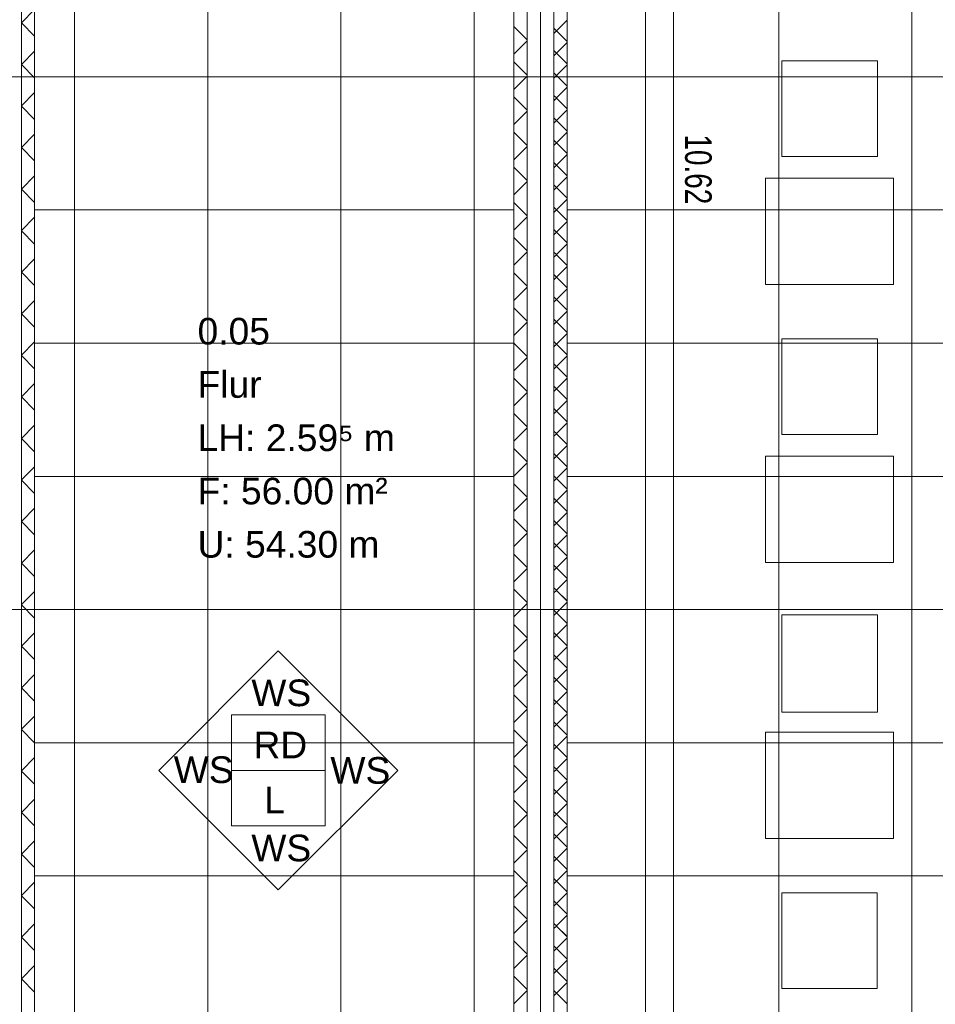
# Model space of a CAD drawing. Extents: x 229 to 926, y 37 to 878.
# Tile 183 of 201: x 504 to 590, y 478 to 571. Entities that reach past the tile are written whole.
import ezdxf
from ezdxf.lldxf.tags import DXFTag

# ---------------------------------------------------------------- set-up
doc = ezdxf.new("R2010")
doc.units = 0
doc.layers.get('0').update_dxf_attribs({"linetype": 'fein_strichliert', "lineweight": 13})
for name, color, linetype, lineweight in [('Ausstattung', 7, 'Continuous', 25), ('Axen', 7, 'Continuous', 25), ('Axen-A03CP9SWA9', 7, 'Continuous', 25), ('Beschriftung', 7, 'Continuous', 25), ('Beschriftung-A03CP9SUA9', 7, 'Continuous', 25), ('Deckenspiegel', 7, 'Continuous', 25), ('Fullfläche', 7, 'Continuous', 25), ('Fullfläche-A03CP9SXA9', 7, 'Continuous', 25), ('Maßlinien', 7, 'Continuous', 25), ('Maßlinien-A03CP9T3A9', 7, 'Continuous', 25), ('Räume', 7, 'Continuous', 25), ('Räume-A03CP9SYA9', 7, 'Continuous', 25), ('Wände', 7, 'Continuous', 25), ('Wände-A03CP9T2A9', 7, 'Continuous', 25)]:
    doc.layers.add(name, color=color, linetype=linetype, lineweight=lineweight)
doc.styles.get("Standard").update_dxf_attribs({"font": 'arial.ttf'})
tags = doc.linetypes.add('ALL_S25', pattern=[0.001, 0, -0.001]).pattern_tags.tags
tags[6:7] = [DXFTag(74, 4), DXFTag(75, 0), DXFTag(340, '0'), DXFTag(46, 1.0), DXFTag(50, 0.0), DXFTag(44, 0.0), DXFTag(45, 0.0)]
tags[4:5] = [DXFTag(74, 4), DXFTag(75, 0), DXFTag(340, '0'), DXFTag(46, 1.0), DXFTag(50, 0.0), DXFTag(44, 0.0), DXFTag(45, 0.0)]
tags = doc.linetypes.add('ALL_S25-A03CP9T4A9', pattern=[0.001, 0, -0.001]).pattern_tags.tags
tags[6:7] = [DXFTag(74, 4), DXFTag(75, 0), DXFTag(340, '0'), DXFTag(46, 1.0), DXFTag(50, 0.0), DXFTag(44, 0.0), DXFTag(45, 0.0)]
tags[4:5] = [DXFTag(74, 4), DXFTag(75, 0), DXFTag(340, '0'), DXFTag(46, 1.0), DXFTag(50, 0.0), DXFTag(44, 0.0), DXFTag(45, 0.0)]
tags = doc.linetypes.add('fein_strichliert', pattern=[4, 1, -2, 1]).pattern_tags.tags
tags[8:9] = [DXFTag(74, 4), DXFTag(75, 0), DXFTag(340, '0'), DXFTag(46, 0.0), DXFTag(50, 0.0), DXFTag(44, 0.0), DXFTag(45, 0.0)]
tags[6:7] = [DXFTag(74, 4), DXFTag(75, 0), DXFTag(340, '0'), DXFTag(46, 0.0), DXFTag(50, 0.0), DXFTag(44, 0.0), DXFTag(45, 0.0)]
tags[4:5] = [DXFTag(74, 4), DXFTag(75, 0), DXFTag(340, '0'), DXFTag(46, 0.0), DXFTag(50, 0.0), DXFTag(44, 0.0), DXFTag(45, 0.0)]

# ---------------------------------------------------------------- blocks, each defined once
blk = doc.blocks.new('Referenz-A03CP9SSA9', base_point=(255.728, 65.704))
at = {"layer": 'Ausstattung', "color": 0, "lineweight": -2}
for p, q in [((575.478, 557.868), (575.479, 566.842)), ((575.479, 566.842), (584.454, 566.841)), ((584.454, 566.841), (584.453, 557.866)), ((584.453, 557.866), (575.478, 557.868)), ((573.952, 545.845), (573.954, 555.836)), ((573.954, 555.836), (585.977, 555.834)), ((585.977, 555.834), (585.975, 545.843)), ((585.975, 545.843), (573.952, 545.845)), ((575.475, 531.79), (575.476, 540.764)), ((575.476, 540.764), (584.451, 540.763)), ((584.451, 540.763), (584.45, 531.788)), ((584.45, 531.788), (575.475, 531.79)), ((573.949, 519.767), (573.95, 529.758)), ((573.95, 529.758), (585.973, 529.756)), ((585.973, 529.756), (585.972, 519.765)), ((585.972, 519.765), (573.949, 519.767)), ((575.472, 505.712), (575.473, 514.856)), ((575.473, 514.856), (584.448, 514.855)), ((584.448, 514.855), (584.446, 505.71)), ((584.446, 505.71), (575.472, 505.712)), ((573.946, 493.858), (573.947, 503.849)), ((573.947, 503.849), (585.97, 503.847)), ((585.97, 503.847), (585.969, 493.857)), ((585.969, 493.857), (573.946, 493.858)), ((575.468, 479.803), (575.47, 488.778)), ((575.47, 488.778), (584.444, 488.777)), ((584.444, 488.777), (584.443, 479.802)), ((584.443, 479.802), (575.468, 479.803))]:
    blk.add_line(p, q, dxfattribs=at)
at = {"layer": 'Axen', "color": 0, "linetype": 'ALL_S25', "lineweight": -2, "ltscale": 0.13}
for p, q in [((552.834, 66.032), (552.834, 801.546)), ((735.547, 565.346), (301.703, 565.346)), ((735.547, 515.346), (301.693, 515.346))]:
    blk.add_line(p, q, dxfattribs=at)
at = {"layer": 'Beschriftung', "color": 0, "lineweight": -2}
for p, q in [((516.988, 500.261), (528.203, 511.472)), ((528.203, 511.472), (539.415, 500.257)), ((523.801, 500.259), (523.802, 505.459)), ((523.802, 505.459), (532.602, 505.458)), ((532.602, 505.458), (532.601, 500.258)), ((528.2, 489.046), (516.988, 500.261)), ((532.601, 500.258), (523.801, 500.259)), ((523.801, 495.059), (523.801, 500.259)), ((539.415, 500.257), (528.2, 489.046)), ((532.601, 500.258), (532.601, 495.058)), ((532.601, 495.058), (523.801, 495.059))]:
    blk.add_line(p, q, dxfattribs=at)
at = {"layer": 'Fullfläche', "color": 0, "lineweight": -2}
for p, q in [((504.084, 570.409), (505.334, 571.658)), ((504.084, 570.397), (505.334, 569.148)), ((555.334, 570.657), (554.332, 569.656)), ((551.584, 568.803), (550.334, 570.052)), ((554.329, 569.656), (554.083, 569.902)), ((554.329, 569.652), (554.083, 569.405)), ((555.334, 568.651), (554.332, 569.652)), ((551.584, 568.705), (550.334, 567.456)), ((555.334, 568.557), (554.332, 567.556)), ((504.084, 566.509), (505.334, 567.758)), ((554.329, 567.556), (554.083, 567.802)), ((554.329, 567.552), (554.083, 567.305)), ((555.334, 566.551), (554.332, 567.552)), ((504.084, 566.497), (505.334, 565.248)), ((551.584, 565.503), (550.334, 566.752)), ((555.334, 566.457), (554.332, 565.456)), ((554.329, 565.456), (554.083, 565.702)), ((551.584, 565.405), (550.334, 564.156)), ((554.329, 565.452), (554.083, 565.205)), ((555.334, 564.451), (554.332, 565.452)), ((504.084, 562.609), (505.334, 563.858)), ((555.334, 564.357), (554.332, 563.356)), ((551.584, 562.203), (550.334, 563.452)), ((554.329, 563.356), (554.083, 563.602)), ((554.329, 563.352), (554.083, 563.105)), ((555.334, 562.351), (554.332, 563.352)), ((504.084, 562.597), (505.334, 561.348)), ((551.584, 562.105), (550.334, 560.856)), ((555.334, 562.257), (554.332, 561.256)), ((554.33, 561.256), (554.083, 561.502)), ((554.33, 561.252), (554.083, 561.005)), ((555.334, 560.251), (554.332, 561.252)), ((504.084, 558.709), (505.334, 559.958)), ((551.584, 558.903), (550.334, 560.152)), ((555.334, 560.157), (554.332, 559.156)), ((554.33, 559.156), (554.083, 559.402)), ((554.33, 559.152), (554.083, 558.905)), ((555.334, 558.151), (554.332, 559.152)), ((504.084, 558.697), (505.334, 557.449)), ((551.584, 558.805), (550.334, 557.556)), ((554.33, 557.056), (554.083, 557.302)), ((555.334, 558.057), (554.332, 557.056)), ((551.584, 555.603), (550.334, 556.852)), ((554.33, 557.052), (554.083, 556.805)), ((555.334, 556.051), (554.332, 557.052)), ((504.084, 554.809), (505.334, 556.058)), ((551.584, 555.505), (550.334, 554.256)), ((555.334, 555.957), (554.332, 554.956)), ((504.084, 554.797), (505.334, 553.549)), ((554.33, 554.956), (554.083, 555.202)), ((554.33, 554.952), (554.083, 554.705)), ((555.334, 553.951), (554.332, 554.952)), ((551.584, 552.303), (550.334, 553.552)), ((555.334, 553.857), (554.332, 552.856)), ((554.33, 552.856), (554.083, 553.102)), ((554.33, 552.852), (554.083, 552.605)), ((555.334, 551.851), (554.332, 552.852)), ((504.084, 550.909), (505.334, 552.158)), ((551.584, 552.205), (550.334, 550.956)), ((555.334, 551.757), (554.332, 550.756)), ((504.084, 550.897), (505.334, 549.649)), ((554.33, 550.756), (554.083, 551.002)), ((554.33, 550.752), (554.083, 550.505)), ((555.334, 549.751), (554.332, 550.752)), ((551.584, 549.003), (550.334, 550.252)), ((551.584, 548.904), (550.334, 547.656)), ((554.33, 548.656), (554.083, 548.902)), ((555.334, 549.657), (554.332, 548.656)), ((504.084, 547.009), (505.334, 548.258)), ((554.33, 548.652), (554.083, 548.405)), ((555.334, 547.651), (554.332, 548.652)), ((555.334, 547.557), (554.332, 546.556)), ((504.084, 546.997), (505.334, 545.749)), ((551.584, 545.703), (550.334, 546.952)), ((554.33, 546.556), (554.083, 546.802)), ((554.33, 546.552), (554.083, 546.305)), ((555.334, 545.551), (554.332, 546.552)), ((551.584, 545.604), (550.334, 544.356)), ((555.334, 545.457), (554.332, 544.456)), ((504.084, 543.109), (505.334, 544.358)), ((554.33, 544.456), (554.083, 544.702)), ((554.33, 544.452), (554.083, 544.205)), ((555.334, 543.451), (554.332, 544.452)), ((551.584, 542.403), (550.334, 543.652)), ((555.334, 543.357), (554.332, 542.356)), ((504.084, 543.097), (505.334, 541.849)), ((554.33, 542.356), (554.083, 542.602)), ((551.584, 542.304), (550.334, 541.056)), ((554.33, 542.352), (554.083, 542.105)), ((555.334, 541.351), (554.332, 542.352)), ((555.334, 541.257), (554.332, 540.256)), ((504.084, 539.209), (505.334, 540.458)), ((551.584, 539.103), (550.334, 540.352)), ((554.33, 540.256), (554.083, 540.502)), ((554.33, 540.252), (554.083, 540.005)), ((555.334, 539.251), (554.332, 540.252)), ((504.084, 539.197), (505.334, 537.949)), ((551.584, 539.004), (550.334, 537.756)), ((555.334, 539.157), (554.332, 538.156)), ((554.33, 538.156), (554.083, 538.402)), ((554.33, 538.152), (554.083, 537.905)), ((555.334, 537.151), (554.332, 538.152)), ((551.584, 535.803), (550.334, 537.052)), ((555.334, 537.057), (554.332, 536.056)), ((504.084, 535.309), (505.334, 536.558)), ((554.33, 536.056), (554.083, 536.302)), ((554.33, 536.052), (554.083, 535.805)), ((555.334, 535.051), (554.332, 536.052)), ((504.084, 535.297), (505.334, 534.049)), ((551.584, 535.704), (550.334, 534.456)), ((554.33, 533.956), (554.083, 534.202)), ((555.334, 534.957), (554.332, 533.956)), ((551.584, 532.503), (550.334, 533.752)), ((554.33, 533.952), (554.083, 533.705)), ((555.334, 532.951), (554.332, 533.952)), ((504.084, 531.409), (505.334, 532.658)), ((551.584, 532.404), (550.334, 531.156)), ((555.334, 532.857), (554.332, 531.856)), ((504.084, 531.397), (505.334, 530.149)), ((554.33, 531.856), (554.083, 532.102)), ((554.33, 531.852), (554.083, 531.605)), ((555.334, 530.851), (554.332, 531.852)), ((551.584, 529.203), (550.334, 530.452)), ((555.334, 530.757), (554.332, 529.756)), ((554.33, 529.756), (554.083, 530.002)), ((554.33, 529.752), (554.083, 529.505)), ((555.334, 528.751), (554.332, 529.752)), ((504.084, 527.509), (505.334, 528.758)), ((551.584, 529.104), (550.334, 527.856)), ((555.334, 528.657), (554.332, 527.656)), ((554.33, 527.656), (554.083, 527.902)), ((554.33, 527.652), (554.083, 527.405)), ((555.334, 526.651), (554.332, 527.652)), ((504.084, 527.498), (505.334, 526.249)), ((551.584, 525.903), (550.334, 527.152)), ((551.584, 525.804), (550.334, 524.555)), ((554.33, 525.556), (554.083, 525.802)), ((555.334, 526.557), (554.332, 525.556)), ((504.084, 523.609), (505.334, 524.858)), ((554.33, 525.552), (554.083, 525.305)), ((555.334, 524.551), (554.332, 525.552)), ((555.334, 524.457), (554.332, 523.456)), ((504.084, 523.598), (505.334, 522.349)), ((551.584, 522.603), (550.334, 523.852)), ((554.33, 523.456), (554.083, 523.702)), ((554.33, 523.452), (554.083, 523.205)), ((555.334, 522.451), (554.332, 523.452)), ((551.584, 522.504), (550.334, 521.255)), ((555.334, 522.357), (554.332, 521.356)), ((554.33, 521.356), (554.083, 521.602)), ((554.33, 521.352), (554.083, 521.105)), ((555.334, 520.351), (554.332, 521.352)), ((504.084, 519.709), (505.334, 520.958)), ((551.584, 519.303), (550.334, 520.552)), ((555.334, 520.257), (554.332, 519.256)), ((504.084, 519.698), (505.334, 518.449)), ((554.33, 519.256), (554.083, 519.502)), ((551.584, 519.204), (550.334, 517.956)), ((554.33, 519.252), (554.083, 519.005)), ((555.334, 518.251), (554.332, 519.252)), ((555.334, 518.157), (554.332, 517.156)), ((504.084, 515.809), (505.334, 517.058)), ((551.584, 516.003), (550.334, 517.252)), ((554.33, 517.156), (554.083, 517.402)), ((554.33, 517.152), (554.083, 516.905)), ((555.334, 516.151), (554.332, 517.152)), ((504.084, 515.798), (505.334, 514.549)), ((551.584, 515.904), (550.334, 514.655)), ((555.334, 516.056), (554.332, 515.056)), ((554.33, 515.056), (554.083, 515.302)), ((554.33, 515.052), (554.083, 514.805)), ((555.334, 514.051), (554.332, 515.052)), ((551.584, 512.703), (550.334, 513.952)), ((555.334, 513.956), (554.332, 512.956)), ((504.084, 511.909), (505.334, 513.158)), ((554.33, 512.956), (554.083, 513.202)), ((554.33, 512.952), (554.083, 512.705)), ((555.334, 511.951), (554.332, 512.952)), ((504.084, 511.898), (505.334, 510.649)), ((551.584, 512.604), (550.334, 511.355)), ((554.33, 510.856), (554.083, 511.102)), ((555.334, 511.856), (554.332, 510.856)), ((551.584, 509.403), (550.334, 510.652)), ((554.33, 510.852), (554.083, 510.605)), ((555.334, 509.851), (554.332, 510.852)), ((504.084, 508.009), (505.334, 509.258)), ((551.584, 509.304), (550.334, 508.055)), ((555.334, 509.756), (554.332, 508.756)), ((554.33, 508.756), (554.083, 509.002)), ((554.33, 508.752), (554.083, 508.505)), ((555.334, 507.751), (554.332, 508.752)), ((504.084, 507.998), (505.334, 506.749)), ((551.584, 506.103), (550.334, 507.352)), ((555.334, 507.656), (554.332, 506.656)), ((554.33, 506.656), (554.083, 506.902)), ((554.33, 506.652), (554.083, 506.405)), ((555.334, 505.651), (554.332, 506.652)), ((551.584, 506.004), (550.334, 504.755)), ((555.334, 505.556), (554.332, 504.556)), ((504.084, 504.109), (505.334, 505.358)), ((554.33, 504.556), (554.083, 504.802)), ((554.33, 504.552), (554.083, 504.305)), ((555.334, 503.551), (554.332, 504.552)), ((504.084, 504.098), (505.334, 502.849)), ((551.584, 502.803), (550.334, 504.052)), ((551.584, 502.704), (550.334, 501.455)), ((554.33, 502.456), (554.083, 502.702)), ((555.334, 503.456), (554.332, 502.456)), ((554.33, 502.452), (554.083, 502.205)), ((555.334, 501.451), (554.332, 502.452)), ((504.084, 500.209), (505.334, 501.458)), ((555.334, 501.356), (554.332, 500.356)), ((504.084, 500.198), (505.334, 498.949)), ((551.584, 499.504), (550.334, 500.752)), ((554.33, 500.356), (554.083, 500.602)), ((554.33, 500.352), (554.083, 500.105)), ((555.334, 499.351), (554.332, 500.352)), ((551.584, 499.404), (550.334, 498.155)), ((555.334, 499.256), (554.332, 498.256)), ((554.33, 498.256), (554.083, 498.502)), ((554.33, 498.252), (554.083, 498.005)), ((555.334, 497.251), (554.332, 498.252)), ((504.084, 496.309), (505.334, 497.557)), ((551.584, 496.204), (550.334, 497.452)), ((555.334, 497.156), (554.332, 496.156)), ((504.084, 496.298), (505.334, 495.049)), ((554.33, 496.156), (554.083, 496.402)), ((551.584, 496.104), (550.334, 494.855)), ((554.33, 496.152), (554.083, 495.905)), ((555.334, 495.151), (554.332, 496.152)), ((555.334, 495.056), (554.332, 494.056)), ((504.084, 492.409), (505.334, 493.657)), ((551.584, 492.904), (550.334, 494.152)), ((554.33, 494.056), (554.083, 494.303)), ((554.33, 494.052), (554.083, 493.805)), ((555.334, 493.051), (554.332, 494.052)), ((551.584, 492.804), (550.334, 491.555)), ((555.334, 492.956), (554.332, 491.956)), ((504.084, 492.398), (505.334, 491.149)), ((554.33, 491.956), (554.083, 492.203)), ((554.33, 491.952), (554.083, 491.705)), ((555.334, 490.951), (554.332, 491.952)), ((551.584, 489.604), (550.334, 490.852)), ((555.334, 490.856), (554.332, 489.856)), ((504.084, 488.509), (505.334, 489.757)), ((554.33, 489.856), (554.083, 490.102)), ((554.33, 489.852), (554.083, 489.605)), ((555.334, 488.851), (554.332, 489.852)), ((551.584, 489.504), (550.334, 488.255)), ((504.084, 488.498), (505.334, 487.249)), ((554.33, 487.756), (554.083, 488.002)), ((555.334, 488.756), (554.332, 487.756)), ((551.584, 486.304), (550.334, 487.552)), ((554.33, 487.752), (554.083, 487.505)), ((555.334, 486.751), (554.332, 487.752)), ((551.584, 486.204), (550.334, 484.955)), ((555.334, 486.656), (554.332, 485.656)), ((504.084, 484.609), (505.334, 485.857)), ((554.33, 485.656), (554.083, 485.903)), ((554.33, 485.652), (554.083, 485.405)), ((555.334, 484.651), (554.332, 485.652)), ((504.084, 484.598), (505.334, 483.349)), ((551.584, 483.004), (550.334, 484.252)), ((555.334, 484.556), (554.332, 483.556)), ((554.33, 483.556), (554.083, 483.802)), ((554.33, 483.552), (554.083, 483.305)), ((555.334, 482.551), (554.332, 483.552)), ((551.584, 482.904), (550.334, 481.655)), ((555.334, 482.456), (554.332, 481.456)), ((504.084, 480.709), (505.334, 481.957)), ((554.33, 481.456), (554.083, 481.703)), ((554.33, 481.452), (554.083, 481.205)), ((555.334, 480.451), (554.332, 481.452)), ((504.084, 480.698), (505.334, 479.449)), ((551.584, 479.704), (550.334, 480.952)), ((551.584, 479.604), (550.334, 478.355)), ((554.33, 479.356), (554.083, 479.603)), ((555.334, 480.356), (554.332, 479.356)), ((554.33, 479.352), (554.083, 479.105)), ((555.334, 478.351), (554.332, 479.352))]:
    blk.add_line(p, q, dxfattribs=at)
at = {"layer": 'Maßlinien', "color": 0, "lineweight": -2}
for p, q in [((565.294, 662.847), (565.31, 562.437)), ((565.31, 562.437), (565.314, 540.603)), ((565.314, 540.603), (565.328, 450.443))]:
    blk.add_line(p, q, dxfattribs=at)
at = {"layer": 'Wände', "color": 0, "lineweight": -2}
for p, q in [((551.584, 450.441), (551.584, 665.346)), ((552.834, 450.441), (552.834, 665.346)), ((550.334, 453.041), (550.334, 664.546)), ((554.084, 450.441), (554.082, 664.082)), ((504.084, 400.446), (504.084, 630.246)), ((505.334, 630.246), (505.334, 540.146)), ((555.334, 565.346), (555.334, 615.346)), ((555.334, 450.441), (555.334, 565.346)), ((505.334, 540.146), (505.334, 450.441))]:
    blk.add_line(p, q, dxfattribs=at)
at = {"layer": 'Beschriftung', "color": 0, "lineweight": -2, "char_height": 2.5, "attachment_point": 1, "rotation": 359.99316}
for s, insert in [('{\\fArial;WS}', (525.673, 508.783)), ('{\\fArial;RD}', (525.877, 503.886)), ('{\\fArial;WS}', (518.389, 501.572)), ('{\\fArial;WS}', (533.095, 501.501)), ('{\\fArial;L}', (526.877, 498.718)), ('{\\fArial;WS}', (525.673, 494.225))]:
    blk.add_mtext(s, dxfattribs=dict(at, insert=insert))
at = {"layer": 'Maßlinien', "color": 0, "lineweight": -2, "insert": (568.893, 559.936), "char_height": 2.5, "attachment_point": 1, "rotation": 270.00899}
blk.add_mtext('{\\W0.75;\\fArial;10.62}', dxfattribs=at)
at = {"layer": 'Räume', "color": 0, "lineweight": -2, "char_height": 2.5, "attachment_point": 1, "rotation": 359.99316}
for s, insert in [('{\\fArial;0.05}', (520.628, 542.721)), ('{\\fArial;Flur}', (520.627, 537.721)), ('{\\fArial;LH: 2.59⁵ m}', (520.626, 532.721)), ('{\\fArial;F: 56.00 m²}', (520.626, 527.721)), ('{\\fArial;U: 54.30 m}', (520.625, 522.721))]:
    blk.add_mtext(s, dxfattribs=dict(at, insert=insert))
blk = doc.blocks.new('Referenz-A03CP9T9A9', base_point=(255.728, 65.706))
at = {"layer": 'Axen-A03CP9SWA9', "color": 0, "linetype": 'ALL_S25-A03CP9T4A9', "lineweight": -2, "ltscale": 0.13}
for p, q in [((552.833, 66.032), (552.833, 801.546)), ((735.547, 565.346), (301.703, 565.346)), ((735.547, 515.347), (301.693, 515.347))]:
    blk.add_line(p, q, dxfattribs=at)
at = {"layer": 'Beschriftung-A03CP9SUA9', "color": 0, "lineweight": -2}
for p, q in [((516.988, 500.261), (528.203, 511.473)), ((528.203, 511.473), (539.414, 500.258)), ((523.801, 500.26), (523.802, 505.46)), ((523.802, 505.46), (532.602, 505.459)), ((532.602, 505.459), (532.601, 500.259)), ((528.199, 489.046), (516.988, 500.261)), ((523.8, 495.06), (523.801, 500.26)), ((532.601, 500.259), (523.801, 500.26)), ((539.414, 500.258), (528.199, 489.046)), ((532.601, 500.259), (532.6, 495.059)), ((532.6, 495.059), (523.8, 495.06))]:
    blk.add_line(p, q, dxfattribs=at)
at = {"layer": 'Deckenspiegel', "color": 0, "lineweight": -2}
for p, q in [((555.333, 417.847), (555.333, 662.846)), ((562.683, 662.846), (562.683, 417.847)), ((575.183, 662.846), (575.183, 417.847)), ((587.683, 662.846), (587.683, 417.847)), ((505.333, 169.347), (505.333, 661.346)), ((509.083, 169.347), (509.083, 661.346)), ((521.583, 169.347), (521.583, 661.346)), ((534.083, 169.347), (534.083, 661.346)), ((546.583, 169.347), (546.583, 661.346)), ((550.333, 661.346), (550.333, 169.347)), ((550.333, 565.346), (505.333, 565.347)), ((670.033, 565.346), (555.333, 565.347)), ((550.333, 552.846), (505.333, 552.847)), ((670.033, 552.846), (555.333, 552.847)), ((550.333, 540.346), (505.333, 540.347)), ((670.033, 540.346), (555.333, 540.347)), ((550.333, 527.847), (505.333, 527.847)), ((670.033, 527.846), (555.333, 527.847)), ((550.333, 515.347), (505.333, 515.347)), ((670.033, 515.346), (555.333, 515.347)), ((550.333, 502.847), (505.333, 502.847)), ((670.033, 502.846), (555.333, 502.847)), ((550.333, 490.347), (505.333, 490.347)), ((670.033, 490.346), (555.333, 490.347))]:
    blk.add_line(p, q, dxfattribs=at)
at = {"layer": 'Fullfläche-A03CP9SXA9', "color": 0, "lineweight": -2}
for p, q in [((504.083, 570.41), (505.333, 571.659)), ((504.083, 570.397), (505.333, 569.149)), ((555.333, 570.657), (554.331, 569.656)), ((551.583, 568.803), (550.333, 570.052)), ((554.329, 569.656), (554.082, 569.903)), ((554.329, 569.652), (554.082, 569.406)), ((555.333, 568.651), (554.331, 569.652)), ((551.583, 568.705), (550.333, 567.456)), ((555.333, 568.557), (554.331, 567.556)), ((504.083, 566.51), (505.333, 567.759)), ((554.329, 567.556), (554.082, 567.803)), ((554.329, 567.552), (554.082, 567.306)), ((555.333, 566.551), (554.331, 567.552)), ((504.083, 566.498), (505.333, 565.249)), ((551.583, 565.503), (550.333, 566.752)), ((555.333, 566.457), (554.331, 565.456)), ((554.329, 565.456), (554.082, 565.703)), ((551.583, 565.405), (550.333, 564.156)), ((554.329, 565.452), (554.082, 565.206)), ((555.333, 564.451), (554.331, 565.452)), ((504.083, 562.61), (505.333, 563.858)), ((555.333, 564.357), (554.331, 563.356)), ((551.583, 562.203), (550.333, 563.452)), ((554.329, 563.356), (554.082, 563.603)), ((554.329, 563.352), (554.082, 563.106)), ((555.333, 562.351), (554.331, 563.352)), ((504.083, 562.598), (505.333, 561.349)), ((551.583, 562.105), (550.333, 560.856)), ((555.333, 562.257), (554.331, 561.256)), ((554.329, 561.256), (554.082, 561.503)), ((554.329, 561.252), (554.082, 561.006)), ((555.333, 560.251), (554.331, 561.252)), ((504.083, 558.71), (505.333, 559.959)), ((551.583, 558.903), (550.333, 560.152)), ((555.333, 560.157), (554.331, 559.156)), ((554.329, 559.156), (554.082, 559.403)), ((554.329, 559.152), (554.082, 558.906)), ((555.333, 558.151), (554.331, 559.152)), ((504.083, 558.698), (505.333, 557.449)), ((551.583, 558.805), (550.333, 557.556)), ((554.329, 557.056), (554.083, 557.303)), ((555.333, 558.057), (554.331, 557.056)), ((551.583, 555.603), (550.333, 556.852)), ((554.329, 557.052), (554.083, 556.806)), ((555.333, 556.051), (554.331, 557.052)), ((504.083, 554.81), (505.333, 556.058)), ((551.583, 555.505), (550.333, 554.256)), ((555.333, 555.957), (554.331, 554.956)), ((504.083, 554.798), (505.333, 553.549)), ((554.329, 554.956), (554.083, 555.203)), ((554.329, 554.952), (554.083, 554.706)), ((555.333, 553.951), (554.331, 554.952)), ((551.583, 552.303), (550.333, 553.552)), ((555.333, 553.857), (554.331, 552.856)), ((554.329, 552.856), (554.083, 553.103)), ((554.329, 552.852), (554.083, 552.606)), ((555.333, 551.851), (554.331, 552.852)), ((504.083, 550.91), (505.333, 552.158)), ((551.583, 552.205), (550.333, 550.956)), ((555.333, 551.757), (554.331, 550.756)), ((504.083, 550.898), (505.333, 549.649)), ((554.329, 550.756), (554.083, 551.003)), ((554.329, 550.752), (554.083, 550.506)), ((555.333, 549.751), (554.331, 550.752)), ((551.583, 549.003), (550.333, 550.252)), ((551.583, 548.905), (550.333, 547.656)), ((554.329, 548.656), (554.083, 548.903)), ((555.333, 549.657), (554.331, 548.656)), ((504.083, 547.01), (505.333, 548.258)), ((554.329, 548.652), (554.083, 548.406)), ((555.333, 547.651), (554.331, 548.652)), ((555.333, 547.557), (554.331, 546.556)), ((504.083, 546.998), (505.333, 545.749)), ((551.583, 545.703), (550.333, 546.952)), ((554.329, 546.556), (554.083, 546.803)), ((554.329, 546.552), (554.083, 546.306)), ((555.333, 545.551), (554.331, 546.552)), ((551.583, 545.605), (550.333, 544.356)), ((555.333, 545.457), (554.331, 544.456)), ((504.083, 543.11), (505.333, 544.358)), ((554.329, 544.456), (554.083, 544.703)), ((554.329, 544.452), (554.083, 544.206)), ((555.333, 543.451), (554.331, 544.452)), ((551.583, 542.404), (550.333, 543.652)), ((555.333, 543.357), (554.331, 542.356)), ((504.083, 543.098), (505.333, 541.849)), ((554.329, 542.356), (554.083, 542.603)), ((551.583, 542.305), (550.333, 541.056)), ((554.329, 542.352), (554.083, 542.106)), ((555.333, 541.351), (554.331, 542.352)), ((555.333, 541.257), (554.331, 540.256)), ((504.083, 539.21), (505.333, 540.458)), ((551.583, 539.104), (550.333, 540.352)), ((554.329, 540.256), (554.083, 540.503)), ((554.329, 540.252), (554.083, 540.006)), ((555.333, 539.251), (554.331, 540.252)), ((504.083, 539.198), (505.333, 537.949)), ((551.583, 539.005), (550.333, 537.756)), ((555.333, 539.157), (554.331, 538.156)), ((554.329, 538.156), (554.083, 538.403)), ((554.329, 538.152), (554.083, 537.906)), ((555.333, 537.151), (554.331, 538.152)), ((551.583, 535.804), (550.333, 537.052)), ((555.333, 537.057), (554.331, 536.056)), ((504.083, 535.31), (505.333, 536.558)), ((554.329, 536.056), (554.083, 536.303)), ((554.329, 536.052), (554.083, 535.806)), ((555.333, 535.051), (554.331, 536.052)), ((504.083, 535.298), (505.333, 534.049)), ((551.583, 535.705), (550.333, 534.456)), ((554.329, 533.956), (554.083, 534.203)), ((555.333, 534.957), (554.332, 533.956)), ((551.583, 532.504), (550.333, 533.752)), ((554.329, 533.952), (554.083, 533.706)), ((555.333, 532.951), (554.332, 533.952)), ((504.083, 531.409), (505.333, 532.658)), ((551.583, 532.405), (550.333, 531.156)), ((555.333, 532.857), (554.332, 531.856)), ((504.083, 531.398), (505.333, 530.149)), ((554.329, 531.856), (554.083, 532.103)), ((554.329, 531.852), (554.083, 531.606)), ((555.333, 530.851), (554.332, 531.852)), ((551.583, 529.204), (550.333, 530.452)), ((555.333, 530.757), (554.332, 529.756)), ((554.329, 529.756), (554.083, 530.003)), ((554.329, 529.752), (554.083, 529.506)), ((555.333, 528.751), (554.332, 529.752)), ((504.083, 527.509), (505.333, 528.758)), ((551.583, 529.105), (550.333, 527.856)), ((555.333, 528.657), (554.332, 527.656)), ((554.33, 527.656), (554.083, 527.903)), ((554.33, 527.652), (554.083, 527.406)), ((555.333, 526.651), (554.332, 527.652)), ((504.083, 527.498), (505.333, 526.249)), ((551.583, 525.904), (550.333, 527.152)), ((551.583, 525.805), (550.333, 524.556)), ((554.33, 525.556), (554.083, 525.803)), ((555.333, 526.557), (554.332, 525.556)), ((504.083, 523.609), (505.333, 524.858)), ((554.33, 525.552), (554.083, 525.306)), ((555.333, 524.551), (554.332, 525.552)), ((555.333, 524.457), (554.332, 523.456)), ((504.083, 523.598), (505.333, 522.349)), ((551.583, 522.604), (550.333, 523.852)), ((554.33, 523.456), (554.083, 523.703)), ((554.33, 523.452), (554.083, 523.206)), ((555.333, 522.452), (554.332, 523.452)), ((551.583, 522.505), (550.333, 521.256)), ((555.333, 522.357), (554.332, 521.356)), ((554.33, 521.356), (554.083, 521.603)), ((554.33, 521.352), (554.083, 521.106)), ((555.333, 520.352), (554.332, 521.352)), ((504.083, 519.709), (505.333, 520.958)), ((551.583, 519.304), (550.333, 520.552)), ((555.333, 520.257), (554.332, 519.256)), ((504.083, 519.698), (505.333, 518.449)), ((554.33, 519.256), (554.083, 519.503)), ((551.583, 519.205), (550.333, 517.956)), ((554.33, 519.252), (554.083, 519.006)), ((555.333, 518.252), (554.332, 519.252)), ((555.333, 518.157), (554.332, 517.156)), ((504.083, 515.809), (505.333, 517.058)), ((551.583, 516.004), (550.333, 517.253)), ((554.33, 517.156), (554.083, 517.403)), ((554.33, 517.152), (554.083, 516.906)), ((555.333, 516.152), (554.332, 517.152)), ((504.083, 515.798), (505.333, 514.549)), ((551.583, 515.905), (550.333, 514.656)), ((555.333, 516.057), (554.332, 515.056)), ((554.33, 515.056), (554.083, 515.303)), ((554.33, 515.052), (554.083, 514.806)), ((555.333, 514.052), (554.332, 515.052)), ((551.583, 512.704), (550.333, 513.953)), ((555.333, 513.957), (554.332, 512.956)), ((504.083, 511.909), (505.333, 513.158)), ((554.33, 512.956), (554.083, 513.203)), ((554.33, 512.952), (554.083, 512.706)), ((555.333, 511.952), (554.332, 512.952)), ((504.083, 511.898), (505.333, 510.649)), ((551.583, 512.605), (550.333, 511.356)), ((554.33, 510.856), (554.083, 511.103)), ((555.333, 511.857), (554.332, 510.856)), ((551.583, 509.404), (550.333, 510.653)), ((554.33, 510.852), (554.083, 510.606)), ((555.333, 509.852), (554.332, 510.852)), ((504.083, 508.009), (505.333, 509.258)), ((551.583, 509.305), (550.333, 508.056)), ((555.333, 509.757), (554.332, 508.756)), ((554.33, 508.756), (554.083, 509.003)), ((554.33, 508.752), (554.083, 508.506)), ((555.333, 507.752), (554.332, 508.752)), ((504.083, 507.998), (505.333, 506.75)), ((551.583, 506.104), (550.333, 507.353)), ((555.333, 507.657), (554.332, 506.656)), ((554.33, 506.656), (554.083, 506.903)), ((554.33, 506.652), (554.083, 506.406)), ((555.333, 505.652), (554.332, 506.652)), ((551.583, 506.005), (550.333, 504.756)), ((555.333, 505.557), (554.332, 504.556)), ((504.083, 504.109), (505.333, 505.358)), ((554.33, 504.556), (554.083, 504.803)), ((554.33, 504.552), (554.083, 504.306)), ((555.333, 503.552), (554.332, 504.552)), ((504.083, 504.098), (505.333, 502.849)), ((551.583, 502.804), (550.333, 504.053)), ((551.583, 502.705), (550.333, 501.456)), ((554.33, 502.456), (554.083, 502.703)), ((555.333, 503.457), (554.332, 502.456)), ((554.33, 502.452), (554.083, 502.206)), ((555.333, 501.452), (554.332, 502.452)), ((504.083, 500.209), (505.333, 501.458)), ((555.333, 501.357), (554.332, 500.356)), ((504.083, 500.198), (505.333, 498.95)), ((551.583, 499.504), (550.333, 500.753)), ((554.33, 500.356), (554.083, 500.603)), ((554.33, 500.352), (554.083, 500.106)), ((555.333, 499.352), (554.332, 500.352)), ((551.583, 499.404), (550.333, 498.156)), ((555.333, 499.257), (554.332, 498.256)), ((554.33, 498.256), (554.083, 498.503)), ((554.33, 498.252), (554.083, 498.006)), ((555.333, 497.252), (554.332, 498.252)), ((504.083, 496.309), (505.333, 497.558)), ((551.583, 496.204), (550.333, 497.453)), ((555.333, 497.157), (554.332, 496.156)), ((504.083, 496.298), (505.333, 495.05)), ((554.33, 496.156), (554.083, 496.403)), ((551.583, 496.105), (550.333, 494.856)), ((554.33, 496.152), (554.083, 495.906)), ((555.333, 495.152), (554.332, 496.152)), ((555.333, 495.057), (554.332, 494.056)), ((504.083, 492.409), (505.333, 493.658)), ((551.583, 492.904), (550.333, 494.153)), ((554.33, 494.056), (554.083, 494.303)), ((554.33, 494.052), (554.083, 493.806)), ((555.333, 493.052), (554.332, 494.052)), ((551.583, 492.804), (550.333, 491.556)), ((555.333, 492.957), (554.332, 491.956)), ((504.083, 492.398), (505.333, 491.15)), ((554.33, 491.956), (554.083, 492.203)), ((554.33, 491.952), (554.083, 491.706)), ((555.333, 490.952), (554.332, 491.952)), ((551.583, 489.604), (550.333, 490.853)), ((555.333, 490.857), (554.332, 489.856)), ((504.083, 488.509), (505.333, 489.758)), ((554.33, 489.856), (554.083, 490.103)), ((554.33, 489.852), (554.083, 489.606)), ((555.333, 488.852), (554.332, 489.852)), ((551.583, 489.504), (550.333, 488.256)), ((504.083, 488.498), (505.333, 487.25)), ((554.33, 487.756), (554.083, 488.003)), ((555.333, 488.757), (554.332, 487.756)), ((551.583, 486.304), (550.333, 487.553)), ((554.33, 487.752), (554.083, 487.506)), ((555.333, 486.752), (554.332, 487.752)), ((551.583, 486.204), (550.333, 484.956)), ((555.333, 486.657), (554.332, 485.656)), ((504.083, 484.609), (505.333, 485.858)), ((554.33, 485.656), (554.083, 485.903)), ((554.33, 485.652), (554.083, 485.406)), ((555.333, 484.652), (554.332, 485.652)), ((504.083, 484.599), (505.333, 483.35)), ((551.583, 483.004), (550.333, 484.253)), ((555.333, 484.557), (554.332, 483.556)), ((554.33, 483.556), (554.083, 483.803)), ((554.33, 483.552), (554.083, 483.306)), ((555.333, 482.552), (554.332, 483.552)), ((551.583, 482.904), (550.333, 481.656)), ((555.333, 482.457), (554.332, 481.456)), ((504.083, 480.709), (505.333, 481.958)), ((554.33, 481.456), (554.083, 481.703)), ((554.33, 481.452), (554.083, 481.206)), ((555.333, 480.452), (554.332, 481.452)), ((504.083, 480.699), (505.333, 479.45)), ((551.583, 479.704), (550.333, 480.953)), ((551.583, 479.604), (550.333, 478.356)), ((554.33, 479.357), (554.083, 479.603)), ((555.333, 480.357), (554.332, 479.357)), ((554.33, 479.352), (554.083, 479.106)), ((555.333, 478.352), (554.332, 479.352))]:
    blk.add_line(p, q, dxfattribs=at)
at = {"layer": 'Maßlinien-A03CP9T3A9', "color": 0, "lineweight": -2}
for p, q in [((565.294, 662.848), (565.31, 562.437)), ((565.31, 562.437), (565.313, 540.604)), ((565.313, 540.604), (565.327, 450.443))]:
    blk.add_line(p, q, dxfattribs=at)
at = {"layer": 'Wände-A03CP9T2A9', "color": 0, "lineweight": -2}
for p, q in [((551.583, 450.441), (551.583, 665.346)), ((552.833, 450.442), (552.833, 665.346)), ((550.333, 453.042), (550.333, 664.546)), ((554.083, 450.442), (554.082, 664.082)), ((504.083, 400.446), (504.083, 630.246)), ((505.333, 630.246), (505.333, 540.146)), ((555.333, 565.346), (555.333, 615.346)), ((555.333, 450.442), (555.333, 565.346)), ((505.333, 540.146), (505.333, 450.442))]:
    blk.add_line(p, q, dxfattribs=at)
at = {"layer": 'Beschriftung-A03CP9SUA9', "color": 0, "lineweight": -2, "char_height": 2.49999, "attachment_point": 1, "rotation": 359.99316}
for s, insert in [('{\\fArial;WS}', (525.673, 508.784)), ('{\\fArial;RD}', (525.877, 503.886)), ('{\\fArial;WS}', (518.388, 501.572)), ('{\\fArial;WS}', (533.094, 501.502)), ('{\\fArial;L}', (526.876, 498.718)), ('{\\fArial;WS}', (525.673, 494.225))]:
    blk.add_mtext(s, dxfattribs=dict(at, insert=insert))
at = {"layer": 'Maßlinien-A03CP9T3A9', "color": 0, "lineweight": -2, "insert": (568.893, 559.937), "char_height": 2.49999, "attachment_point": 1, "rotation": 270.00899}
blk.add_mtext('{\\W0.75;\\fArial;10.62}', dxfattribs=at)
at = {"layer": 'Räume-A03CP9SYA9', "color": 0, "lineweight": -2, "char_height": 2.49999, "attachment_point": 1, "rotation": 359.99316}
for s, insert in [('{\\fArial;0.05}', (520.627, 542.722)), ('{\\fArial;Flur}', (520.627, 537.722)), ('{\\fArial;LH: 2.59⁵ m}', (520.626, 532.722)), ('{\\fArial;F: 56.00 m²}', (520.626, 527.722)), ('{\\fArial;U: 54.30 m}', (520.625, 522.722))]:
    blk.add_mtext(s, dxfattribs=dict(at, insert=insert))

msp = doc.modelspace()

# ---------------------------------------------------------------- block references
at = {"color": 251, "lineweight": 13, "ltscale": 0.13, "true_color": 0x606060}
for name, p in [('Referenz-A03CP9SSA9', (255.728, 65.704)), ('Referenz-A03CP9T9A9', (255.728, 65.706))]:
    msp.add_blockref(name, p, dxfattribs=at)

doc.saveas('drawing.dxf')
